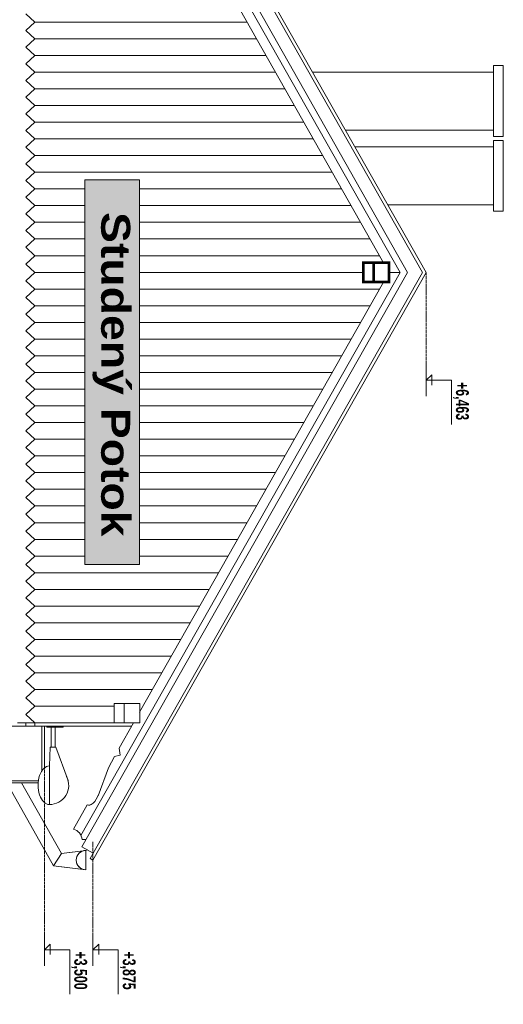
# Model space of a CAD drawing. Header units: millimetres. Extents: x -304119 to 197109, y 7818 to 249585.
# Tile 36 of 42: x 144950 to 148706, y 111168 to 118808. Entities that reach past the tile are written whole.
import ezdxf

# ---------------------------------------------------------------- set-up
doc = ezdxf.new("R2010")
doc.units = ezdxf.units.MM
for name, pattern in [('DASHDOT', [25.4, 12.7, -6.35, 0, -6.35]), ('Dashed', [19.05, 12.7, -6.35]), ('ČÁRKOVANÁ2', [19.05, 12.7, -6.35])]:
    doc.linetypes.add(name, pattern=pattern)
for name, color, linetype, lineweight in [('AE_JESTVUJUCE STRECHA KOMIN', 252, 'Continuous', 5), ('AE_JESTVUJUCE STRECHA KROKVA', 252, 'DASHDOT', 5), ('AE_JESTVUJUCE STRECHA OKAPY', 252, 'Continuous', 5), ('AE_JESTVUJUCE STRECHA POMURNICE', 252, 'Continuous', 5), ('AE_JESTVUJUCE STRECHA VAZNICE stredove', 252, 'DASHDOT', 5), ('AE_JESTVUJUCE_Elektroinstalacia', 252, 'Continuous', 5), ('AE_JESTVUJUCE_KOTY', 252, 'Continuous', 5), ('AE_JESTVUJUCE_Nazov dopravneho bodu', 252, 'Continuous', 5), ('AE_JESTVUJUCE_Nazov dopravneho bodu šrafa', 252, 'Continuous', 5), ('AE_JESTVUJUCE_Tenka čiara 1', 252, 'Continuous', 5), ('AE_JESTVUJUCE_Tenka čiara 2', 252, 'Continuous', 5)]:
    doc.layers.add(name, color=color, linetype=linetype, lineweight=lineweight)
doc.styles.get("Standard").update_dxf_attribs({"font": 'arial.ttf'})
doc.styles.add('STYLE2', font='romans.shx', dxfattribs={"width": 0.6})

msp = doc.modelspace()

# ---------------------------------------------------------------- hatches: boundary and pattern name
at = {"layer": 'AE_JESTVUJUCE_Nazov dopravneho bodu šrafa', "linetype": 'ČÁRKOVANÁ2', "lineweight": 5, "ltscale": 0.9, "transparency": 33554610}
h = msp.add_hatch(color=252, dxfattribs=at)
h.dxf.hatch_style = 1
h.paths.add_polyline_path([(145880.69117, 117565.47916), (145880.69117, 114581.58274), (145456.78068, 114581.58274), (145456.78068, 117565.47916)])

# ---------------------------------------------------------------- linework, layer by layer
at = {"layer": 'AE_JESTVUJUCE STRECHA KOMIN', "color": 252, "lineweight": 5, "ltscale": 0.9, "const_width": 3}
for points in [[(147479.3074, 117951.65681), (148630.67325, 117951.65681), (148630.67325, 118401.65681), (147223.99524, 118401.65681)], [(147808.37642, 117371.65681), (148630.67325, 117371.65681), (148630.67325, 117821.65681), (147553.06425, 117821.65681)]]:
    msp.add_lwpolyline(points, close=True, dxfattribs=at)
at = {"layer": 'AE_JESTVUJUCE STRECHA KROKVA', "color": 252, "linetype": 'Continuous', "lineweight": 5, "ltscale": 0.9, "const_width": 2}
msp.add_lwpolyline([(145979.39915, 120088.70019), (147775.68669, 116922.65681), (147818.23871, 116922.65681), (147818.23871, 116847.65681), (147818.23871, 116772.65681), (147775.68669, 116772.65681), (145882.27938, 113435.43516), (145882.27938, 113351.65681), (145833.40668, 113351.65681), (145722.89348, 113154.50983), (145730.3503, 113100.84002), (145685.88329, 113089.27758), (145638.34591, 113002.51861), (145558.22508, 112786.03319), (145548.57574, 112766.14848, -0.3158328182), (145476.37331, 112714.3769), (145474.06805, 112715.94302), (145367.12901, 112527.4578, -0.2971453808), (145435.39732, 112446.22081), (145464.75563, 112446.22081), (145433.04466, 112390.32871), (145520.02099, 112340.98179), (148076.9298, 116847.65681), (146116.09862, 120303.71628)], format="xyb", dxfattribs=at)
at = {"layer": 'AE_JESTVUJUCE STRECHA OKAPY', "color": 252, "lineweight": 5, "ltscale": 0.9}
msp.add_lwpolyline([(145275.45454, 112336.64045), (144965.03505, 112886.65681), (144850.2079, 112886.65681), (145213.31562, 112243.28488)], close=True, dxfattribs=at)
msp.add_lwpolyline([(145445.0865, 112359.25249), (145275.45454, 112336.64045), (145213.31562, 112243.28488), (145445.21337, 112213.99572)], dxfattribs=at)
at = {"layer": 'AE_JESTVUJUCE STRECHA OKAPY', "color": 252, "lineweight": 5, "ltscale": 0.9, "const_width": 5}
msp.add_lwpolyline([(145462.95996, 112361.63503, 1.0000006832), (145464.76266, 112211.64587)], format="xyb", dxfattribs=at)
at = {"layer": 'AE_JESTVUJUCE STRECHA OKAPY', "color": 252, "lineweight": 5, "ltscale": 0.9}
msp.add_lwpolyline([(145462.95996, 112361.63503), (145464.76266, 112211.64587, -0.4177347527), (145388.86131, 112286.64045, -0.4106978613)], format="xyb", close=True, dxfattribs=at)
at = {"layer": 'AE_JESTVUJUCE STRECHA POMURNICE', "color": 252, "lineweight": 5, "ltscale": 0.9, "const_width": 1}
for points in [[(145682.27938, 113351.65681), (145762.27938, 113351.65681), (145762.27938, 113501.65681), (145682.27938, 113501.65681)], [(145762.27938, 113351.65681), (145882.27938, 113351.65681), (145882.27938, 113501.65681), (145762.27938, 113501.65681)]]:
    msp.add_lwpolyline(points, close=True, dxfattribs=at)
at = {"layer": 'AE_JESTVUJUCE STRECHA VAZNICE stredove', "color": 252, "linetype": 'Continuous', "lineweight": 5, "ltscale": 0.9, "const_width": 20}
for points in [[(147618.23871, 116772.65681), (147698.23871, 116772.65681), (147698.23871, 116922.65681), (147618.23871, 116922.65681)], [(147698.23871, 116772.65681), (147818.23871, 116772.65681), (147818.23871, 116922.65681), (147698.23871, 116922.65681)]]:
    msp.add_lwpolyline(points, close=True, dxfattribs=at)
at = {"layer": 'AE_JESTVUJUCE_Elektroinstalacia', "color": 252, "lineweight": 5, "ltscale": 0.9}
for p, q in [((145195.46374, 113161.81776), (145195.46374, 113317.65188)), ((145224.58163, 113161.81776), (145224.58163, 113317.65188)), ((145180.55344, 113017.42761), (145187.77295, 113161.81776)), ((145229.80054, 113161.81776), (145187.77295, 113161.81776)), ((145325.94036, 112904.34163), (145229.80054, 113161.81776)), ((145180.55345, 113017.42761), (145180.55345, 112717.42761))]:
    msp.add_line(p, q, dxfattribs=at)
msp.add_lwpolyline([(145286.65755, 113326.65681), (145286.65755, 113317.65188), (145159.65926, 113317.65188), (145159.65926, 113326.65681)], close=True, dxfattribs=at)
msp.add_arc((145180.55345, 112867.42761), 150, 270, 26.70411439, dxfattribs=at)
msp.add_ellipse((145180.55345, 112867.42761), major_axis=(0, -150), ratio=0.5867902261, start_param=3.1415926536, end_param=6.2831853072, dxfattribs=at)
at = {"layer": 'AE_JESTVUJUCE_KOTY', "color": 252, "lineweight": 5, "ltscale": 100}
for p, q in [((148105.67325, 115885.72655), (148105.67325, 116135.72655)), ((148105.67325, 116010.72655), (148150.72749, 116052.62193)), ((148105.67325, 116010.72655), (148302.47405, 116010.72655)), ((148150.72749, 116052.62193), (148150.72749, 115972.6916)), ((148302.47405, 116010.72655), (148302.47405, 115666.71613)), ((145141.69958, 111466.18466), (145141.69958, 111716.18466)), ((145518.30457, 111466.18466), (145518.30457, 111716.18466)), ((145141.69958, 111591.18466), (145186.75382, 111633.08004)), ((145141.69958, 111591.18466), (145338.50038, 111591.18466)), ((145186.75382, 111633.08004), (145186.75382, 111553.14972)), ((145338.50038, 111591.18466), (145338.50038, 111247.17424)), ((145518.30457, 111591.18466), (145563.35881, 111633.08004)), ((145518.30457, 111591.18466), (145715.10537, 111591.18466)), ((145563.35881, 111633.08004), (145563.35881, 111553.14972)), ((145715.10537, 111591.18466), (145715.10537, 111247.17424))]:
    msp.add_line(p, q, dxfattribs=at)
at = {"layer": 'AE_JESTVUJUCE_KOTY', "color": 252, "linetype": 'Dashed', "lineweight": 5, "ltscale": 0.5}
for points in [[(148105.67325, 116847.65681), (148105.67325, 115885.72655)], [(145141.69958, 113035.89048), (145141.69958, 111466.18466)], [(145518.30457, 112428.11493), (145518.30457, 111466.18466)]]:
    msp.add_lwpolyline(points, dxfattribs=at)
at = {"layer": 'AE_JESTVUJUCE_Nazov dopravneho bodu', "color": 252, "lineweight": 5, "ltscale": 0.9}
msp.add_lwpolyline([(145880.69117, 117565.47916), (145880.69117, 114581.58274), (145456.78068, 114581.58274), (145456.78068, 117565.47916)], close=True, dxfattribs=at)
at = {"layer": 'AE_JESTVUJUCE_Tenka čiara 1', "color": 252, "lineweight": 5, "ltscale": 0.9}
for p, q in [((144997.27938, 118854.90681), (145067.27938, 118790.15681)), ((144997.27938, 118725.40681), (145067.27938, 118790.15681)), ((146716.1412, 118790.15681), (145067.27938, 118790.15681)), ((144997.27938, 118725.40681), (145067.27938, 118660.65681)), ((144997.27938, 118595.90681), (145067.27938, 118660.65681)), ((144997.27938, 118595.90681), (145067.27938, 118531.15681)), ((146789.61437, 118660.65681), (145067.27938, 118660.65681)), ((144997.27938, 118466.40681), (145067.27938, 118531.15681)), ((146863.08753, 118531.15681), (145067.27938, 118531.15681)), ((144997.27938, 118466.40681), (145067.27938, 118401.65681)), ((144997.27938, 118336.90681), (145067.27938, 118401.65681)), ((146936.5607, 118401.65681), (145067.27938, 118401.65681)), ((144997.27938, 118336.90681), (145067.27938, 118272.15681)), ((144997.27938, 118207.40681), (145067.27938, 118272.15681)), ((144997.27938, 118207.40681), (145067.27938, 118142.65681)), ((147010.03387, 118272.15681), (145067.27938, 118272.15681)), ((144997.27938, 118077.90681), (145067.27938, 118142.65681)), ((147083.50704, 118142.65681), (145067.27938, 118142.65681)), ((144997.27938, 118077.90681), (145067.27938, 118013.15681)), ((144997.27938, 117948.40681), (145067.27938, 118013.15681)), ((147156.9802, 118013.15681), (145067.27938, 118013.15681)), ((144997.27938, 117948.40681), (145067.27938, 117883.65681)), ((144997.27938, 117818.90681), (145067.27938, 117883.65681)), ((147230.45337, 117883.65681), (145067.27938, 117883.65681)), ((144997.27938, 117818.90681), (145067.27938, 117754.15681)), ((144997.27938, 117689.40681), (145067.27938, 117754.15681)), ((147303.92654, 117754.15681), (145067.27938, 117754.15681)), ((144997.27938, 117689.40681), (145067.27938, 117624.65681)), ((144997.27938, 117559.90681), (145067.27938, 117624.65681)), ((147377.39971, 117624.65681), (145067.27938, 117624.65681)), ((144997.27938, 117559.90681), (145067.27938, 117495.15681)), ((144997.27938, 117430.40681), (145067.27938, 117495.15681)), ((145456.78068, 117495.15681), (145067.27938, 117495.15681)), ((147450.87288, 117495.15681), (145880.69117, 117495.15681)), ((144997.27938, 117430.40681), (145067.27938, 117365.65681)), ((144997.27938, 117300.90681), (145067.27938, 117365.65681)), ((145456.78068, 117365.65681), (145067.27938, 117365.65681)), ((147524.34604, 117365.65681), (145880.69117, 117365.65681)), ((144997.27938, 117300.90681), (145067.27938, 117236.15681)), ((144997.27938, 117171.40681), (145067.27938, 117236.15681)), ((145456.78068, 117236.15681), (145067.27938, 117236.15681)), ((147597.81921, 117236.15681), (145880.69117, 117236.15681)), ((144997.27938, 117171.40681), (145067.27938, 117106.65681)), ((144997.27938, 117041.90681), (145067.27938, 117106.65681)), ((145456.78068, 117106.65681), (145067.27938, 117106.65681)), ((147671.29238, 117106.65681), (145880.69117, 117106.65681)), ((144997.27938, 117041.90681), (145067.27938, 116977.15681)), ((144997.27938, 116912.40681), (145067.27938, 116977.15681)), ((144997.27938, 116912.40681), (145067.27938, 116847.65681)), ((145456.78068, 116977.15681), (145067.27938, 116977.15681)), ((147744.76555, 116977.15681), (145880.69117, 116977.15681)), ((144997.27938, 116782.90681), (145067.27938, 116847.65681)), ((145456.78068, 116847.65681), (145067.27938, 116847.65681)), ((147618.23871, 116847.65681), (145880.69117, 116847.65681)), ((144997.27938, 116782.90681), (145067.27938, 116718.15681)), ((144997.27938, 116653.40681), (145067.27938, 116718.15681)), ((145456.78068, 116718.15681), (145067.27938, 116718.15681)), ((147744.76555, 116718.15681), (145880.69117, 116718.15681)), ((144997.27938, 116653.40681), (145067.27938, 116588.65681)), ((144997.27938, 116523.90681), (145067.27938, 116588.65681)), ((144997.27938, 116523.90681), (145067.27938, 116459.15681)), ((145456.78068, 116588.65681), (145067.27938, 116588.65681)), ((147671.29238, 116588.65681), (145880.69117, 116588.65681)), ((144997.27938, 116394.40681), (145067.27938, 116459.15681)), ((145456.78068, 116459.15681), (145067.27938, 116459.15681)), ((147597.81921, 116459.15681), (145880.69117, 116459.15681)), ((144997.27938, 116394.40681), (145067.27938, 116329.65681)), ((144997.27938, 116264.90681), (145067.27938, 116329.65681)), ((145456.78068, 116329.65681), (145067.27938, 116329.65681)), ((147524.34604, 116329.65681), (145880.69117, 116329.65681)), ((144997.27938, 116264.90681), (145067.27938, 116200.15681)), ((144997.27938, 116135.40681), (145067.27938, 116200.15681)), ((145456.78068, 116200.15681), (145067.27938, 116200.15681)), ((147450.87288, 116200.15681), (145880.69117, 116200.15681)), ((144997.27938, 116135.40681), (145067.27938, 116070.65681)), ((144997.27938, 116005.90681), (145067.27938, 116070.65681)), ((145456.78068, 116070.65681), (145067.27938, 116070.65681)), ((147377.39971, 116070.65681), (145880.69117, 116070.65681)), ((144997.27938, 116005.90681), (145067.27938, 115941.15681)), ((144997.27938, 115876.40681), (145067.27938, 115941.15681)), ((145456.78068, 115941.15681), (145067.27938, 115941.15681)), ((147303.92654, 115941.15681), (145880.69117, 115941.15681)), ((144997.27938, 115876.40681), (145067.27938, 115811.65681)), ((144997.27938, 115746.90681), (145067.27938, 115811.65681)), ((145456.78068, 115811.65681), (145067.27938, 115811.65681)), ((147230.45337, 115811.65681), (145880.69117, 115811.65681)), ((144997.27938, 115746.90681), (145067.27938, 115682.15681)), ((144997.27938, 115617.40681), (145067.27938, 115682.15681)), ((144997.27938, 115617.40681), (145067.27938, 115552.65681)), ((145456.78068, 115682.15681), (145067.27938, 115682.15681)), ((147156.9802, 115682.15681), (145880.69117, 115682.15681)), ((144997.27938, 115487.90681), (145067.27938, 115552.65681)), ((145456.78068, 115552.65681), (145067.27938, 115552.65681)), ((147083.50704, 115552.65681), (145880.69117, 115552.65681)), ((144997.27938, 115487.90681), (145067.27938, 115423.15681)), ((144997.27938, 115358.40681), (145067.27938, 115423.15681)), ((145456.78068, 115423.15681), (145067.27938, 115423.15681)), ((147010.03387, 115423.15681), (145880.69117, 115423.15681)), ((144997.27938, 115358.40681), (145067.27938, 115293.65681)), ((144997.27938, 115228.90681), (145067.27938, 115293.65681)), ((144997.27938, 115228.90681), (145067.27938, 115164.15681)), ((145456.78068, 115293.65681), (145067.27938, 115293.65681)), ((146936.5607, 115293.65681), (145880.69117, 115293.65681)), ((144997.27938, 115099.40681), (145067.27938, 115164.15681)), ((145456.78068, 115164.15681), (145067.27938, 115164.15681)), ((146863.08753, 115164.15681), (145880.69117, 115164.15681)), ((144997.27938, 115099.40681), (145067.27938, 115034.65681)), ((144997.27938, 114969.90681), (145067.27938, 115034.65681)), ((145456.78068, 115034.65681), (145067.27938, 115034.65681)), ((146789.61437, 115034.65681), (145880.69117, 115034.65681)), ((144997.27938, 114969.90681), (145067.27938, 114905.15681)), ((144997.27938, 114840.40681), (145067.27938, 114905.15681)), ((145456.78068, 114905.15681), (145067.27938, 114905.15681)), ((146716.1412, 114905.15681), (145880.69117, 114905.15681)), ((144997.27938, 114840.40681), (145067.27938, 114775.65681)), ((144997.27938, 114710.90681), (145067.27938, 114775.65681)), ((145456.78068, 114775.65681), (145067.27938, 114775.65681)), ((146642.66803, 114775.65681), (145880.69117, 114775.65681)), ((144997.27938, 114710.90681), (145067.27938, 114646.15681)), ((144997.27938, 114581.40681), (145067.27938, 114646.15681)), ((145456.78068, 114646.15681), (145067.27938, 114646.15681)), ((146569.19486, 114646.15681), (145880.69117, 114646.15681)), ((144997.27938, 114581.40681), (145067.27938, 114516.65681)), ((144997.27938, 114451.90681), (145067.27938, 114516.65681)), ((146495.72169, 114516.65681), (145067.27938, 114516.65681)), ((144997.27938, 114451.90681), (145067.27938, 114387.15681)), ((144997.27938, 114322.40681), (145067.27938, 114387.15681)), ((146422.24853, 114387.15681), (145067.27938, 114387.15681)), ((144997.27938, 114322.40681), (145067.27938, 114257.65681)), ((144997.27938, 114192.90681), (145067.27938, 114257.65681)), ((146348.77536, 114257.65681), (145067.27938, 114257.65681)), ((144997.27938, 114192.90681), (145067.27938, 114128.15681)), ((144997.27938, 114063.40681), (145067.27938, 114128.15681)), ((146275.30219, 114128.15681), (145067.27938, 114128.15681)), ((144997.27938, 114063.40681), (145067.27938, 113998.65681)), ((144997.27938, 113933.90681), (145067.27938, 113998.65681)), ((144997.27938, 113933.90681), (145067.27938, 113869.15681)), ((146201.82902, 113998.65681), (145067.27938, 113998.65681)), ((144997.27938, 113804.40681), (145067.27938, 113869.15681)), ((146128.35586, 113869.15681), (145067.27938, 113869.15681)), ((144997.27938, 113804.40681), (145067.27938, 113739.65681)), ((144997.27938, 113674.90681), (145067.27938, 113739.65681)), ((146054.88269, 113739.65681), (145067.27938, 113739.65681)), ((144997.27938, 113674.90681), (145067.27938, 113610.15681)), ((144997.27938, 113545.40681), (145067.27938, 113610.15681)), ((144997.27938, 113545.40681), (145067.27938, 113480.65681)), ((145981.40952, 113610.15681), (145067.27938, 113610.15681)), ((144997.27938, 113415.90681), (145067.27938, 113480.65681)), ((145682.27938, 113480.65681), (145067.27938, 113480.65681)), ((144997.27938, 113415.90681), (145067.27938, 113351.15681)), ((144997.27938, 113326.65681), (144353.51891, 113326.65681)), ((144997.27938, 113351.65681), (144997.27938, 113326.65681)), ((145820.56286, 113326.65681), (144997.27938, 113326.65681)), ((145067.27938, 113351.65681), (145067.27938, 113326.65681)), ((145697.50288, 113351.15681), (145067.27938, 113351.15681))]:
    msp.add_line(p, q, dxfattribs=at)
at = {"layer": 'AE_JESTVUJUCE_Tenka čiara 2', "color": 252, "lineweight": 5, "ltscale": 0.9}
for p, q in [((148076.9298, 116847.65681), (146116.09862, 120303.71628)), ((148105.67325, 116847.65681), (146131.28745, 120327.60696)), ((147961.95598, 116847.65681), (146055.3433, 120208.15357)), ((147904.46907, 116847.65681), (146024.96564, 120160.37222)), ((147775.68669, 116922.65681), (145979.39915, 120088.70019)), ((148630.67325, 117901.65681), (148630.67325, 118451.65681)), ((148630.67325, 118451.65681), (148705.67325, 118451.65681)), ((148630.67325, 117901.65681), (148630.67325, 118451.65681)), ((148630.67325, 118451.65681), (148705.67325, 118451.65681)), ((148705.67325, 117901.65681), (148705.67325, 118451.65681)), ((147223.99524, 118401.65681), (148630.67325, 118401.65681)), ((147479.3074, 117951.65681), (148630.67325, 117951.65681)), ((148630.67325, 117901.65681), (148705.67325, 117901.65681)), ((148630.67325, 117901.65681), (148705.67325, 117901.65681)), ((148630.67325, 117321.65681), (148630.67325, 117871.65681)), ((148630.67325, 117871.65681), (148705.67325, 117871.65681)), ((148630.67325, 117321.65681), (148630.67325, 117871.65681)), ((148630.67325, 117871.65681), (148705.67325, 117871.65681)), ((148705.67325, 117321.65681), (148705.67325, 117871.65681)), ((147553.06425, 117821.65681), (148630.67325, 117821.65681)), ((147808.37642, 117371.65681), (148630.67325, 117371.65681)), ((148630.67325, 117321.65681), (148705.67325, 117321.65681)), ((148630.67325, 117321.65681), (148705.67325, 117321.65681)), ((147818.23871, 116922.65681), (147618.23871, 116922.65681)), ((147618.23871, 116922.65681), (147618.23871, 116772.65681)), ((147698.23871, 116772.65681), (147698.23871, 116922.65681)), ((147818.23871, 116772.65681), (147818.23871, 116922.65681)), ((147904.46907, 116847.65681), (145425.16199, 112477.75856)), ((147961.95598, 116847.65681), (145433.04466, 112390.32871)), ((148076.9298, 116847.65681), (145496.56049, 112299.63152)), ((148105.67325, 116847.65681), (145518.30457, 112287.29479)), ((147904.46907, 116847.65681), (147818.23871, 116847.65681)), ((147775.68669, 116772.65681), (145881.29335, 113433.69723)), ((147618.23871, 116772.65681), (147818.23871, 116772.65681)), ((145882.27938, 113501.65681), (145682.27938, 113501.65681)), ((145682.27938, 113501.65681), (145682.27938, 113351.65681)), ((145762.27938, 113351.65681), (145762.27938, 113501.65681)), ((145882.27938, 113351.65681), (145882.27938, 113501.65681)), ((144932.27938, 113351.65681), (145082.27938, 113351.65681)), ((145682.27938, 113351.65681), (145067.27938, 113351.65681)), ((145082.27938, 113351.65681), (145682.27938, 113351.65681)), ((145121.69958, 112978.96378), (145121.69958, 113326.65681)), ((145141.69958, 113351.15681), (145141.69958, 113351.65681)), ((145141.69958, 113002.0221), (145141.69958, 113326.65681)), ((145682.27938, 113351.65681), (145882.27938, 113351.65681)), ((145834.42051, 113351.08161), (145722.89348, 113154.50983)), ((145685.88329, 113089.27758), (145638.34591, 113002.51861)), ((145685.88329, 113089.27758), (145730.3503, 113100.84002)), ((145722.89348, 113154.50983), (145730.3503, 113100.84002)), ((145558.22508, 112786.03319), (145638.34591, 113002.51861)), ((144369.50617, 112886.65681), (145093.26115, 112886.65681)), ((145213.31562, 112243.28488), (144850.2079, 112886.65681)), ((144861.05082, 112901.65681), (144952.27938, 112901.65681)), ((144952.27938, 112901.65681), (145094.85724, 112901.65681)), ((145275.45454, 112336.64045), (144965.03505, 112886.65681)), ((145474.06805, 112715.94302), (145367.12901, 112527.4578)), ((145435.39732, 112446.22081), (145464.75563, 112446.22081)), ((145275.45454, 112336.64045), (145213.31562, 112243.28488)), ((145462.95996, 112361.63503), (145275.45454, 112336.64045)), ((145433.04466, 112390.32871), (145520.02099, 112340.98179)), ((145476.14296, 112365.87644), (145462.95996, 112361.63503)), ((145462.95996, 112361.63503), (145464.76266, 112211.64587)), ((145518.30457, 112287.29479), (145496.56049, 112299.63152)), ((145463.86131, 112211.64045), (145213.31562, 112243.28488))]:
    msp.add_line(p, q, dxfattribs=at)
for centre, radius, start, end in [((145338.95012, 112434.47391), 97.15994, 6.94420271, 73.140497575), ((145463.86131, 112286.64045), 75, 90.688595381, 270.688595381)]:
    msp.add_arc(centre, radius, start, end, dxfattribs=at)
msp.add_ellipse((145516.17589, 112784.53087), major_axis=(39.80258, 70.15397), ratio=0.4618392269, start_param=3.0669526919, end_param=5.1140952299, dxfattribs=at)

# ---------------------------------------------------------------- texts
at = {"layer": 'AE_JESTVUJUCE_KOTY', "color": 252, "lineweight": 5, "ltscale": 0.9, "char_height": 100, "attachment_point": 1, "rotation": 270.048379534, "style": 'STYLE2'}
for s, insert in [('{\\fArial Black|b0|i0|c238|p34;+6,463}', (148437.70092, 115996.93723)), ('{\\fArial Black|b0|i0|c238|p34;+3,500}', (145473.72725, 111577.39534)), ('{\\fArial Black|b0|i0|c238|p34;+3,875}', (145850.33224, 111577.39534))]:
    msp.add_mtext_dynamic_manual_height_columns(s, width=1590, gutter_width=5, heights=[0], dxfattribs=dict(at, insert=insert))
at = {"layer": 'AE_JESTVUJUCE_Nazov dopravneho bodu', "color": 252, "lineweight": 5, "ltscale": 0.9, "insert": (145807.83579, 117315.86279), "char_height": 225, "width": 8550, "attachment_point": 1, "rotation": 270}
msp.add_mtext('{\\fArial Black|b0|i0|c0|p0;Studený Potok}', dxfattribs=at)

doc.saveas('drawing.dxf')
